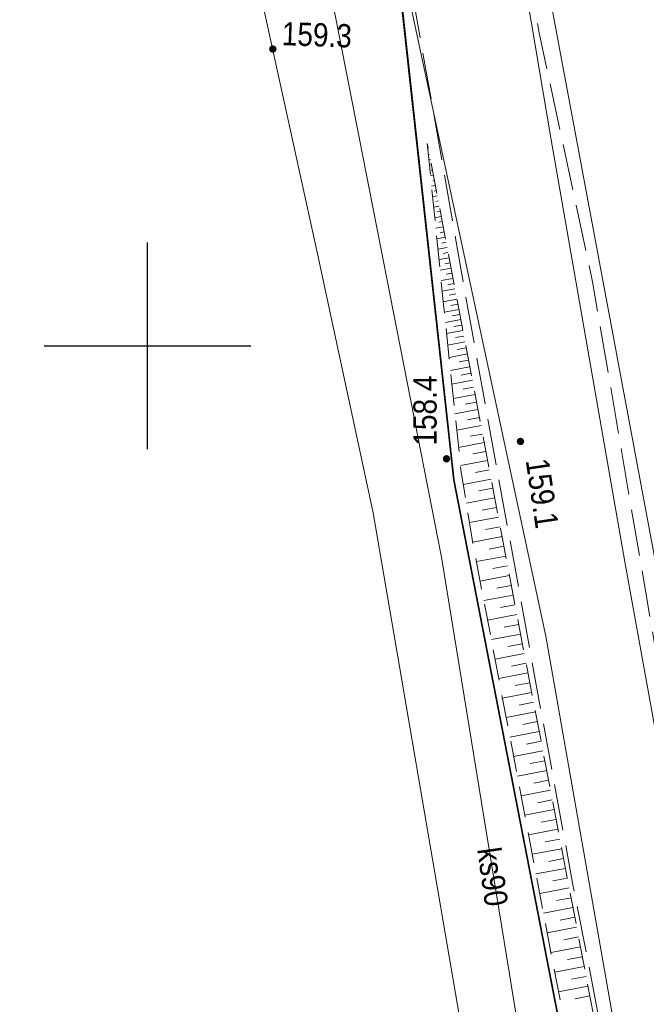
# Model space of a CAD drawing. Header units: metres. Extents: x 5548743 to 5556416, y 5707500 to 5714000.
# Tile 66 of 203: x 5554594 to 5554624, y 5709568 to 5709616. Entities that reach past the tile are written whole.
import ezdxf
from ezdxf.enums import TextEntityAlignment as Align

# ---------------------------------------------------------------- set-up
doc = ezdxf.new("R2010")
doc.units = ezdxf.units.M
doc.header["$MEASUREMENT"] = 0
for name, pattern in [('1.5_0.75', [2.25, 1.5, -0.75]), ('2.25_0.75', [3, 2.25, -0.75]), ('219-1000', [0])]:
    doc.linetypes.add(name, pattern=pattern)
doc.layers.get('0').update_dxf_attribs({"color": 2, "linetype": 'CONTINUOUS', "lineweight": 5})
for name, color, linetype in [('000 Inne (niezydentyfikowane)', 7, 'CONTINUOUS'), ('216-obręb ewidencyjny', 7, 'CONTINUOUS'), ('217-kontur klasyfikacyjny', 7, 'CONTINUOUS'), ('218-kontur użytku gruntowego', 7, 'CONTINUOUS'), ('219-działka ewidencyjna', 7, 'CONTINUOUS'), ('jezdnia', 7, 'CONTINUOUS'), ('pikieta naturalna', 7, 'CONTINUOUS'), ('pikieta naturalna-Atr2', 7, 'CONTINUOUS'), ('przewód kanalizacyjny', 7, 'CONTINUOUS'), ('przewód kanalizacyjny-Atr1', 7, 'CONTINUOUS'), ('przewód telekomunikacyjny podziemny', 7, 'CONTINUOUS'), ('skarpa nieumocniona', 7, 'CONTINUOUS'), ('Wstawianie ramki sekcyjnej z opisem', 7, 'CONTINUOUS')]:
    doc.layers.add(name, color=color, linetype=linetype)
doc.styles.get("Standard").update_dxf_attribs({"font": 'Working1250', "width": 0.75})

# ---------------------------------------------------------------- blocks, each defined once
blk = doc.blocks.new('PW01')
at = {"linetype": 'Continuous', "lineweight": 13}
h = blk.add_hatch(color=0, dxfattribs=at)
edge = h.paths.add_edge_path()
edge.add_arc((0, 0), 0.18, 0, 360)
blk = doc.blocks.new('RAMKA1000K')
at = {"color": 0}
for p, q in [((200, 95), (200, 105)), ((195, 100), (205, 100))]:
    blk.add_line(p, q, dxfattribs=at)

msp = doc.modelspace()

# ---------------------------------------------------------------- linework, layer by layer
at = {"layer": '000 Inne (niezydentyfikowane)', "color": 252, "linetype": 'Continuous', "lineweight": 18, "flags": 128}
for points in [[(5554613.56, 5709609.77), (5554613.55, 5709609.77)], [(5554613.6, 5709609.52), (5554613.59, 5709609.52)], [(5554613.65, 5709609.27), (5554613.6, 5709609.26)], [(5554613.7, 5709609.02), (5554613.66, 5709609.01)], [(5554613.75, 5709608.77), (5554613.66, 5709608.75)], [(5554613.79, 5709608.52), (5554613.74, 5709608.51)], [(5554613.84, 5709608.27), (5554613.71, 5709608.24)], [(5554613.89, 5709608.02), (5554613.81, 5709608)], [(5554613.94, 5709607.77), (5554613.76, 5709607.73)], [(5554613.98, 5709607.52), (5554613.88, 5709607.5)], [(5554614.03, 5709607.27), (5554613.81, 5709607.23)], [(5554614.13, 5709606.77), (5554613.86, 5709606.72)], [(5554614.08, 5709607.02), (5554613.96, 5709606.99)], [(5554614.22, 5709606.27), (5554613.91, 5709606.21)], [(5554614.17, 5709606.52), (5554614.03, 5709606.49)], [(5554614.32, 5709605.77), (5554613.96, 5709605.7)], [(5554614.27, 5709606.02), (5554614.1, 5709605.99)], [(5554614.41, 5709605.27), (5554614.01, 5709605.19)], [(5554614.36, 5709605.52), (5554614.18, 5709605.48)], [(5554614.51, 5709604.77), (5554614.06, 5709604.68)], [(5554614.46, 5709605.02), (5554614.25, 5709604.98)], [(5554614.6, 5709604.27), (5554614.12, 5709604.18)], [(5554614.55, 5709604.52), (5554614.32, 5709604.47)], [(5554614.7, 5709603.77), (5554614.17, 5709603.67)], [(5554614.65, 5709604.02), (5554614.4, 5709603.97)], [(5554614.79, 5709603.27), (5554614.22, 5709603.16)], [(5554614.74, 5709603.52), (5554614.47, 5709603.47)], [(5554614.89, 5709602.77), (5554614.27, 5709602.65)], [(5554614.84, 5709603.02), (5554614.54, 5709602.96)], [(5554614.98, 5709602.27), (5554614.32, 5709602.14)], [(5554614.93, 5709602.52), (5554614.61, 5709602.46)], [(5554615.03, 5709602.02), (5554614.69, 5709601.95)], [(5554615.08, 5709601.77), (5554614.37, 5709601.63)], [(5554615.12, 5709601.52), (5554614.76, 5709601.45)], [(5554615.17, 5709601.27), (5554614.43, 5709601.13)], [(5554615.22, 5709601.01), (5554614.84, 5709600.94)], [(5554615.27, 5709600.75), (5554614.48, 5709600.6)], [(5554615.32, 5709600.47), (5554614.92, 5709600.4)], [(5554615.37, 5709600.19), (5554614.54, 5709600.04)], [(5554615.43, 5709599.91), (5554615, 5709599.82)], [(5554615.49, 5709599.61), (5554614.61, 5709599.44)], [(5554615.6, 5709598.99), (5554614.67, 5709598.81)], [(5554615.54, 5709599.3), (5554615.09, 5709599.22)], [(5554615.66, 5709598.67), (5554615.19, 5709598.58)], [(5554615.73, 5709598.34), (5554614.74, 5709598.15)], [(5554615.79, 5709598), (5554615.29, 5709597.9)], [(5554615.86, 5709597.64), (5554614.82, 5709597.45)], [(5554615.93, 5709597.28), (5554615.39, 5709597.18)], [(5554616, 5709596.91), (5554614.89, 5709596.7)], [(5554616.07, 5709596.53), (5554615.5, 5709596.42)], [(5554616.15, 5709596.14), (5554614.98, 5709595.91)], [(5554616.22, 5709595.73), (5554615.62, 5709595.62)], [(5554616.3, 5709595.32), (5554615.06, 5709595.08)], [(5554616.38, 5709594.89), (5554615.75, 5709594.77)], [(5554616.47, 5709594.45), (5554615.16, 5709594.2)], [(5554616.55, 5709594), (5554615.88, 5709593.87)], [(5554616.64, 5709593.55), (5554615.29, 5709593.29)], [(5554616.72, 5709593.1), (5554616.04, 5709592.97)], [(5554616.81, 5709592.64), (5554615.44, 5709592.38)], [(5554616.9, 5709592.17), (5554616.21, 5709592.04)], [(5554616.99, 5709591.71), (5554615.59, 5709591.44)], [(5554617.08, 5709591.24), (5554616.37, 5709591.1)], [(5554617.17, 5709590.76), (5554615.75, 5709590.49)], [(5554617.26, 5709590.29), (5554616.55, 5709590.16)], [(5554617.35, 5709589.82), (5554615.93, 5709589.55)], [(5554617.43, 5709589.35), (5554616.73, 5709589.21)], [(5554617.52, 5709588.87), (5554616.11, 5709588.6)], [(5554617.61, 5709588.4), (5554616.91, 5709588.27)], [(5554617.7, 5709587.93), (5554616.29, 5709587.66)], [(5554617.88, 5709586.99), (5554616.47, 5709586.72)], [(5554617.79, 5709587.46), (5554617.09, 5709587.32)], [(5554618.06, 5709586.04), (5554616.65, 5709585.77)], [(5554617.97, 5709586.51), (5554617.27, 5709586.38)], [(5554618.15, 5709585.57), (5554617.45, 5709585.44)], [(5554618.24, 5709585.1), (5554616.83, 5709584.83)], [(5554618.33, 5709584.63), (5554617.63, 5709584.49)], [(5554618.42, 5709584.16), (5554617.01, 5709583.89)], [(5554618.51, 5709583.68), (5554617.81, 5709583.55)], [(5554618.6, 5709583.21), (5554617.19, 5709582.94)], [(5554618.69, 5709582.74), (5554617.99, 5709582.6)], [(5554618.79, 5709582.27), (5554617.37, 5709582)], [(5554618.88, 5709581.8), (5554618.17, 5709581.66)], [(5554618.97, 5709581.32), (5554617.55, 5709581.05)], [(5554619.06, 5709580.85), (5554618.35, 5709580.71)], [(5554619.15, 5709580.38), (5554617.73, 5709580.11)], [(5554619.24, 5709579.9), (5554618.53, 5709579.77)], [(5554619.33, 5709579.43), (5554617.91, 5709579.16)], [(5554619.42, 5709578.96), (5554618.71, 5709578.82)], [(5554619.51, 5709578.48), (5554618.09, 5709578.21)], [(5554619.6, 5709578.01), (5554618.89, 5709577.87)], [(5554619.69, 5709577.54), (5554618.27, 5709577.26)], [(5554619.78, 5709577.06), (5554619.07, 5709576.93)], [(5554619.87, 5709576.59), (5554618.45, 5709576.32)], [(5554619.96, 5709576.11), (5554619.25, 5709575.98)], [(5554620.06, 5709575.64), (5554618.63, 5709575.37)], [(5554620.15, 5709575.17), (5554619.43, 5709575.03)], [(5554620.24, 5709574.69), (5554618.81, 5709574.42)], [(5554620.33, 5709574.22), (5554619.62, 5709574.08)], [(5554620.42, 5709573.74), (5554618.99, 5709573.47)], [(5554620.51, 5709573.27), (5554619.8, 5709573.13)], [(5554620.6, 5709572.79), (5554619.18, 5709572.52)], [(5554620.69, 5709572.32), (5554619.98, 5709572.18)], [(5554620.78, 5709571.84), (5554619.36, 5709571.57)], [(5554620.87, 5709571.37), (5554620.16, 5709571.23)], [(5554620.97, 5709570.89), (5554619.54, 5709570.62)], [(5554621.06, 5709570.41), (5554620.34, 5709570.28)], [(5554621.15, 5709569.94), (5554619.72, 5709569.66)], [(5554621.24, 5709569.46), (5554620.53, 5709569.33)], [(5554621.33, 5709568.99), (5554619.9, 5709568.71)], [(5554621.42, 5709568.51), (5554620.71, 5709568.37)]]:
    msp.add_lwpolyline(points, dxfattribs=at)
at = {"layer": '216-obręb ewidencyjny', "color": 4, "linetype": 'Continuous', "lineweight": 35, "flags": 128}
for points in [[(5555256.15, 5709556.47), (5555010.66, 5709588.18), (5555014.08, 5709614.94), (5555004.95, 5709615.36), (5555002.58, 5709615.56), (5554879.17, 5709626.54), (5554702.25, 5709646.33), (5554701.94, 5709646.42), (5554667.79, 5709656.98), (5554640.74, 5709652.53), (5554641.5, 5709658.27), (5554621.17, 5709654.39), (5554605.07, 5709652.74), (5554608.31, 5709640.8), (5554611.39, 5709625), (5554614.84, 5709593.51), (5554621.43, 5709559.47), (5554623.68, 5709547.83), (5554172.37, 5709623.65), (5554130.29, 5709630.74), (5554132.49, 5709638.43), (5554139.83, 5709664.15)], [(5554139.83, 5709664.15), (5554132.49, 5709638.43), (5554130.29, 5709630.74), (5554172.37, 5709623.65), (5554623.68, 5709547.83), (5554621.43, 5709559.47), (5554614.84, 5709593.51), (5554611.39, 5709625), (5554608.31, 5709640.8), (5554605.07, 5709652.74), (5554621.17, 5709654.39), (5554641.5, 5709658.27), (5554640.74, 5709652.53), (5554667.79, 5709656.98), (5554701.94, 5709646.42), (5554702.25, 5709646.33), (5554879.17, 5709626.54), (5555002.58, 5709615.56), (5555004.95, 5709615.36), (5555014.08, 5709614.94), (5555010.66, 5709588.18), (5555256.15, 5709556.47)]]:
    msp.add_lwpolyline(points, dxfattribs=at)
at = {"layer": '217-kontur klasyfikacyjny', "color": 3, "linetype": '1.5_0.75', "lineweight": 18, "flags": 128}
for points in [[(5554614.84, 5709593.51), (5554611.39, 5709625)], [(5554621.43, 5709559.47), (5554614.84, 5709593.51)]]:
    msp.add_lwpolyline(points, dxfattribs=at)
at = {"layer": '218-kontur użytku gruntowego', "color": 70, "linetype": '1.5_0.75', "lineweight": 18, "flags": 128}
for points in [[(5554611.39, 5709625), (5554614.84, 5709593.51)], [(5554614.84, 5709593.51), (5554611.39, 5709625)], [(5554614.84, 5709593.51), (5554621.43, 5709559.47)], [(5554621.43, 5709559.47), (5554614.84, 5709593.51)]]:
    msp.add_lwpolyline(points, dxfattribs=at)
at = {"layer": '219-działka ewidencyjna', "color": 94, "linetype": '219-1000', "lineweight": 30, "flags": 128}
for points in [[(5554611.39, 5709625), (5554614.84, 5709593.51)], [(5554614.84, 5709593.51), (5554621.43, 5709559.47)]]:
    msp.add_lwpolyline(points, dxfattribs=at)
at = {"layer": 'jezdnia', "color": 252, "linetype": '2.25_0.75', "lineweight": 18, "flags": 128}
msp.add_lwpolyline([(5554658.91, 5709371.87), (5554664.53, 5709372.48), (5554659.59, 5709396.48), (5554650.9, 5709444.26), (5554651.28, 5709445.47), (5554651.86, 5709446.44), (5554652.7, 5709447.03), (5554653.9, 5709447.4), (5554654.71, 5709447.41), (5554655.85, 5709447.23), (5554656, 5709451.36), (5554653.44, 5709452.64), (5554652, 5709453.72), (5554650.59, 5709454.9), (5554649.2, 5709456.29), (5554648.4, 5709457.78), (5554639.8, 5709504.06), (5554632.33, 5709545.21), (5554629.23, 5709561.24), (5554627.12, 5709570.55), (5554621.55, 5709603.11), (5554618.97, 5709615.17), (5554615.23, 5709635.78), (5554612.33, 5709652.7), (5554606.36, 5709651.55), (5554608.39, 5709640.6), (5554611.47, 5709624.79), (5554615.91, 5709599.59), (5554620.58, 5709573.98), (5554624.02, 5709556.46), (5554630.29, 5709523.6), (5554636.37, 5709489.81), (5554643.04, 5709453.66), (5554650.3, 5709414.32)], close=True, dxfattribs=at)
at = {"layer": 'przewód kanalizacyjny', "color": 34, "linetype": 'Continuous', "lineweight": 18, "flags": 128}
msp.add_lwpolyline([(5554621.67, 5709547.97), (5554619.2, 5709559.26), (5554614.23, 5709589.77), (5554608.76, 5709617.68), (5554602.07, 5709652.86), (5554605.94, 5709655.91), (5554611.07, 5709659.82), (5554613.37, 5709661.63), (5554605.79, 5709707.36), (5554596.25, 5709754.27), (5554591.82, 5709777.21), (5554590.95, 5709785.95), (5554589.07, 5709797.29), (5554588.14, 5709807.44), (5554588.97, 5709814.09), (5554591.82, 5709825.03), (5554596.59, 5709838.94), (5554598.26, 5709847.02)], dxfattribs=at)
at = {"layer": 'przewód telekomunikacyjny podziemny', "color": 30, "linetype": 'Continuous', "lineweight": 18, "flags": 128}
for points in [[(5554617.6, 5709548.65), (5554617.08, 5709550.51), (5554616.13, 5709557.55), (5554615.71, 5709564.01), (5554610.93, 5709591.92), (5554608.23, 5709604.46), (5554604.56, 5709621.27), (5554600.27, 5709639.96), (5554597.48, 5709657.36), (5554597.89, 5709666.66)], [(5554612.33, 5709652.7), (5554619.55, 5709609.98), (5554623.12, 5709589.54), (5554629.02, 5709556.89), (5554636.14, 5709518.27), (5554642.17, 5709487.96), (5554645.79, 5709471.05), (5554649.61, 5709451.24), (5554662.91, 5709380.65), (5554664.92, 5709368.69), (5554670.16, 5709351.61), (5554673.16, 5709333.79), (5554678.66, 5709299.63), (5554685.34, 5709263.51), (5554690.84, 5709235.53), (5554692.14, 5709229.68), (5554697.24, 5709225.07)], [(5554617.57, 5709627.13), (5554626.14, 5709581.23), (5554633.6, 5709540.88), (5554642.21, 5709491.81), (5554647.76, 5709461.21), (5554649.7, 5709456.93), (5554652.39, 5709455.14), (5554652.51, 5709443.5)], [(5554611.99, 5709620), (5554619.29, 5709585.94), (5554626.13, 5709546.96), (5554633.52, 5709506.36), (5554639.31, 5709474.86), (5554643.97, 5709450.04), (5554648.73, 5709423.61), (5554655.96, 5709386.68), (5554660.9, 5709362.42)]]:
    msp.add_lwpolyline(points, dxfattribs=at)
at = {"layer": 'skarpa nieumocniona', "color": 252, "linetype": '1.5_0.75', "lineweight": 18, "flags": 128}
msp.add_lwpolyline([(5554613.55, 5709609.8), (5554614.32, 5709602.15), (5554615.19, 5709593.89), (5554615.72, 5709590.64), (5554621.43, 5709560.7), (5554623.75, 5709547.62), (5554624.93, 5709541.12), (5554633.42, 5709497.04), (5554638.83, 5709463.53), (5554639.21, 5709461.28), (5554641.36, 5709459.63), (5554638.26, 5709477.44), (5554634.52, 5709498.15), (5554628.08, 5709533.17), (5554624.15, 5709554.27), (5554618.08, 5709585.95)], close=True, dxfattribs=at)
msp.add_lwpolyline([(5554613.55, 5709609.8), (5554614.32, 5709602.15), (5554615.19, 5709593.89), (5554615.72, 5709590.64), (5554621.43, 5709560.7), (5554623.75, 5709547.62), (5554624.93, 5709541.12), (5554633.42, 5709497.04), (5554638.83, 5709463.53), (5554639.21, 5709461.28), (5554641.36, 5709459.63), (5554638.26, 5709477.44), (5554634.52, 5709498.15), (5554628.08, 5709533.17), (5554624.15, 5709554.27), (5554618.08, 5709585.95)], close=True, dxfattribs=at)

# ---------------------------------------------------------------- block references
at = {"layer": 'pikieta naturalna', "color": 252, "linetype": 'Continuous', "lineweight": 13}
for p in [(5554606.07, 5709614.38), (5554618.06, 5709595.37), (5554614.48, 5709594.53)]:
    msp.add_blockref('PW01', p, dxfattribs=at)
at = {"layer": 'Wstawianie ramki sekcyjnej z opisem', "color": 8, "linetype": 'Continuous', "lineweight": 5}
msp.add_blockref('RAMKA1000K', (5554400, 5709500), dxfattribs=at)
msp.add_blockref('RAMKA1000K', (5554400, 5709500), dxfattribs=at)
msp.add_blockref('RAMKA1000K', (5554400, 5709500), dxfattribs=at)
msp.add_blockref('RAMKA1000K', (5554400, 5709500), dxfattribs=at)

# ---------------------------------------------------------------- texts
at = {"layer": 'pikieta naturalna-Atr2', "color": 252, "width": 0.9}
for s, rotation, p in [('159.3', 357.954, (5554606.49, 5709614.57)), ('158.4', 90, (5554614, 5709595.17)), ('159.1', 278.409, (5554618.31, 5709594.45))]:
    msp.add_text(s, height=1.125, rotation=rotation, dxfattribs=at).set_placement(p)
at = {"layer": 'przewód kanalizacyjny-Atr1', "color": 34, "width": 0.9}
msp.add_text('ks90', height=1.125, rotation=277.938, dxfattribs=at).set_placement((5554616.52, 5709575.7), align=Align.MIDDLE_LEFT)

doc.saveas('drawing.dxf')
